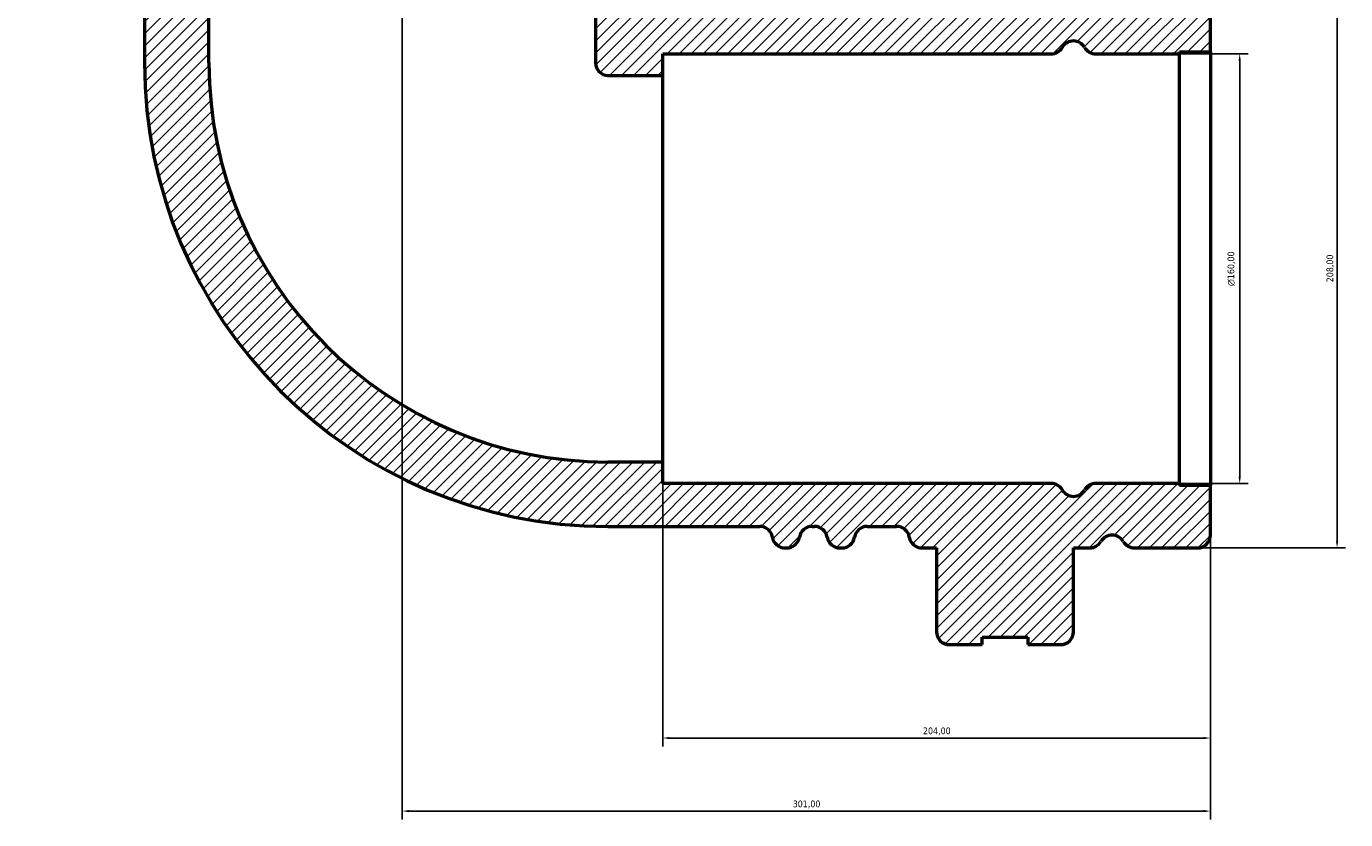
# Model space of a CAD drawing. Header units: millimetres. Extents: x -119 to 1468, y -170 to 1640.
# Tile 8 of 10: x 304 to 795, y 1097 to 1393. Entities that reach past the tile are written whole.
import ezdxf

# ---------------------------------------------------------------- set-up
doc = ezdxf.new("R2010")
doc.units = ezdxf.units.MM
for name, color, linetype, lineweight in [('Dimension (ISO)', 7, 'Continuous', 25), ('Hatch (ISO)', 7, 'Continuous', 18), ('Visible (ISO)', 7, 'Continuous', 50)]:
    doc.layers.add(name, color=color, linetype=linetype, lineweight=lineweight)
doc.styles.add('Note Text (ISO)', font='tahoma.ttf')
doc.dimstyles.new('Default (ISO)', dxfattribs={"dimtxt": 2.5, "dimasz": 2.5, "dimexe": 3.175, "dimexo": 0, "dimgap": 0.762, "dimtad": 1, "dimrnd": 1e-08, "dimzin": 0, "dimtxsty": 'Note Text (ISO)', "dimcen": 0.09, "dimdle": 10, "dimclrd": 256, "dimclre": 256, "dimclrt": 232, "dimazin": 0, "dimtfac": 1.40208, "dimtmove": 0, "dimatfit": 3, "dimfxl": 1, "dimtolj": 1, "dimtzin": 0, "dimlwd": -1, "dimlwe": -1, "dimarcsym": 0})

# ---------------------------------------------------------------- blocks, each defined once
blk = doc.blocks.new('*D7')
at = {"layer": 'Defpoints', "color": 0, "transparency": 16777216}
for p in [(733.48, 1382.33), (733.48, 1222.33), (755.95, 1222.33)]:
    blk.add_point(p, dxfattribs=at)
at = {"layer": 'Dimension (ISO)', "transparency": 16777216}
for p, q in [((733.48, 1382.33), (759.13, 1382.33)), ((755.95, 1379.83), (755.95, 1224.83)), ((733.48, 1222.33), (759.13, 1222.33))]:
    blk.add_line(p, q, dxfattribs=at)
for points in [[(755.54, 1379.83), (756.37, 1379.83), (755.95, 1382.33)], [(755.54, 1224.83), (756.37, 1224.83), (755.95, 1222.33)]]:
    blk.add_solid(points, dxfattribs=at)
at = {"layer": 'Dimension (ISO)', "color": 232, "true_color": 0xca0064, "transparency": 16777216, "insert": (751.43, 1295.84), "char_height": 2.5, "attachment_point": 1, "rotation": 90, "style": 'Note Text (ISO)'}
blk.add_mtext('\\A1;\\fAIGDT|b0|i0;\\H2.5000;\\ln\\fTahoma|b0|i0;\\H2.5000;160,00', dxfattribs=at)
blk = doc.blocks.new('*D8')
at = {"layer": 'Defpoints', "color": 0, "transparency": 16777216}
for p in [(740.23, 1406.33), (740.23, 1198.33), (792.23, 1198.33)]:
    blk.add_point(p, dxfattribs=at)
at = {"layer": 'Dimension (ISO)', "transparency": 16777216}
for p, q in [((740.23, 1406.33), (795.41, 1406.33)), ((792.23, 1403.83), (792.23, 1200.83)), ((740.23, 1198.33), (795.41, 1198.33))]:
    blk.add_line(p, q, dxfattribs=at)
for points in [[(791.81, 1403.83), (792.65, 1403.83), (792.23, 1406.33)], [(791.81, 1200.83), (792.65, 1200.83), (792.23, 1198.33)]]:
    blk.add_solid(points, dxfattribs=at)
at = {"layer": 'Dimension (ISO)', "color": 232, "true_color": 0xca0064, "transparency": 16777216, "insert": (788.29, 1297.28), "char_height": 2.5, "attachment_point": 1, "rotation": 90, "style": 'Note Text (ISO)'}
blk.add_mtext('\\A1;208,00', dxfattribs=at)
blk = doc.blocks.new('*D12')
at = {"layer": 'Defpoints', "color": 0, "transparency": 16777216}
for p in [(541.03, 1230.33), (745.03, 1221.53), (541.03, 1127.53)]:
    blk.add_point(p, dxfattribs=at)
at = {"layer": 'Dimension (ISO)', "transparency": 16777216}
for p, q in [((541.03, 1230.33), (541.03, 1124.36)), ((745.03, 1221.53), (745.03, 1124.36)), ((742.53, 1127.53), (543.53, 1127.53))]:
    blk.add_line(p, q, dxfattribs=at)
for points in [[(543.53, 1127.95), (543.53, 1127.12), (541.03, 1127.53)], [(742.53, 1127.95), (742.53, 1127.12), (745.03, 1127.53)]]:
    blk.add_solid(points, dxfattribs=at)
at = {"layer": 'Dimension (ISO)', "color": 232, "true_color": 0xca0064, "transparency": 16777216, "insert": (637.98, 1131.47), "char_height": 2.5, "attachment_point": 1, "style": 'Note Text (ISO)'}
blk.add_mtext('\\A1;204,00', dxfattribs=at)
blk = doc.blocks.new('*D13')
at = {"layer": 'Defpoints', "color": 0, "transparency": 16777216}
for p in [(444.03, 1603.33), (745.03, 1221.53), (444.03, 1100.33)]:
    blk.add_point(p, dxfattribs=at)
at = {"layer": 'Dimension (ISO)', "transparency": 16777216}
for p, q in [((444.03, 1603.33), (444.03, 1097.16)), ((745.03, 1221.53), (745.03, 1097.16)), ((742.53, 1100.33), (446.53, 1100.33))]:
    blk.add_line(p, q, dxfattribs=at)
for points in [[(446.53, 1100.75), (446.53, 1099.92), (444.03, 1100.33)], [(742.53, 1100.75), (742.53, 1099.92), (745.03, 1100.33)]]:
    blk.add_solid(points, dxfattribs=at)
at = {"layer": 'Dimension (ISO)', "color": 232, "true_color": 0xca0064, "transparency": 16777216, "insert": (589.47, 1104.27), "char_height": 2.5, "attachment_point": 1, "style": 'Note Text (ISO)'}
blk.add_mtext('\\A1;301,00', dxfattribs=at)

msp = doc.modelspace()

# ---------------------------------------------------------------- hatches: boundary and pattern name
at = {"layer": 'Hatch (ISO)'}
h = msp.add_hatch(dxfattribs=at)
h.set_pattern_fill('ANSI31', color=256, scale=25.4, style=0)
h.set_pattern_definition([(45, (0, 0), (-2.245064, 2.245064), [])])
edge = h.paths.add_edge_path()
edge.add_ellipse((689.231, 1167.133), major_axis=(0, -4.8), ratio=1, start_angle=0, end_angle=90)
edge.add_line((694.031, 1167.133), (694.031, 1198.333))
edge.add_line((694.031, 1198.333), (700.117, 1198.333))
edge.add_ellipse((700.117, 1203.133), major_axis=(0, -4.8), ratio=1, start_angle=0, end_angle=60)
edge.add_ellipse((708.431, 1198.333), major_axis=(-4.157, 2.4), ratio=1, start_angle=240, end_angle=360, ccw=False)
edge.add_ellipse((716.745, 1203.133), major_axis=(-4.157, -2.4), ratio=1, start_angle=0, end_angle=60)
edge.add_line((716.745, 1198.333), (740.231, 1198.333))
edge.add_ellipse((740.231, 1203.133), major_axis=(0, -4.8), ratio=1, start_angle=0, end_angle=90)
edge.add_line((745.031, 1203.133), (745.031, 1221.533))
edge.add_line((745.031, 1221.533), (733.481, 1221.533))
edge.add_line((733.481, 1221.533), (733.481, 1222.333))
edge.add_line((733.481, 1222.333), (702.345, 1222.333))
edge.add_ellipse((702.345, 1217.533), major_axis=(0, 4.8), ratio=1, start_angle=0, end_angle=60)
edge.add_ellipse((694.031, 1222.333), major_axis=(4.157, -2.4), ratio=1, start_angle=240, end_angle=360, ccw=False)
edge.add_ellipse((685.717, 1217.533), major_axis=(4.157, 2.4), ratio=1, start_angle=0, end_angle=60)
edge.add_line((685.717, 1222.333), (541.031, 1222.333))
edge.add_line((541.031, 1222.333), (541.031, 1230.333))
edge.add_line((541.031, 1230.333), (520.631, 1230.333))
edge.add_ellipse((520.631, 1378.933), major_axis=(0, -148.6), ratio=1, start_angle=270, end_angle=360, ccw=False)
edge.add_line((372.031, 1378.933), (372.031, 1399.333))
edge.add_line((372.031, 1399.333), (364.031, 1399.333))
edge.add_line((364.031, 1399.333), (364.031, 1544.019))
edge.add_ellipse((359.231, 1544.019), major_axis=(4.8, 0), ratio=1, start_angle=0, end_angle=60)
edge.add_ellipse((364.031, 1552.333), major_axis=(-2.4, -4.157), ratio=1, start_angle=240, end_angle=360, ccw=False)
edge.add_ellipse((359.231, 1560.646), major_axis=(2.4, -4.157), ratio=1, start_angle=0, end_angle=60)
edge.add_line((364.031, 1560.646), (364.031, 1591.783))
edge.add_line((364.031, 1591.783), (363.231, 1591.783))
edge.add_line((363.231, 1591.783), (363.231, 1603.333))
edge.add_line((363.231, 1603.333), (344.831, 1603.333))
edge.add_ellipse((344.831, 1598.533), major_axis=(0, 4.8), ratio=1, start_angle=0, end_angle=90)
edge.add_line((340.031, 1598.533), (340.031, 1575.046))
edge.add_ellipse((344.831, 1575.046), major_axis=(-4.8, 0), ratio=1, start_angle=0, end_angle=60)
edge.add_ellipse((340.031, 1566.733), major_axis=(2.4, 4.157), ratio=1, start_angle=240, end_angle=360, ccw=False)
edge.add_ellipse((344.831, 1558.419), major_axis=(-2.4, 4.157), ratio=1, start_angle=0, end_angle=60)
edge.add_line((340.031, 1558.419), (340.031, 1552.333))
edge.add_line((340.031, 1552.333), (308.831, 1552.333))
edge.add_ellipse((308.831, 1547.533), major_axis=(0, 4.8), ratio=1, start_angle=0, end_angle=90)
edge.add_line((304.031, 1547.533), (304.031, 1535.333))
edge.add_line((304.031, 1535.333), (306.831, 1535.333))
edge.add_line((306.831, 1535.333), (306.831, 1518.333))
edge.add_line((306.831, 1518.333), (304.031, 1518.333))
edge.add_line((304.031, 1518.333), (304.031, 1506.133))
edge.add_ellipse((308.831, 1506.133), major_axis=(-4.8, 0), ratio=1, start_angle=0, end_angle=90)
edge.add_line((308.831, 1501.333), (340.031, 1501.333))
edge.add_line((340.031, 1501.333), (340.031, 1495.933))
edge.add_ellipse((344.831, 1495.933), major_axis=(-4.8, 0), ratio=1, start_angle=0, end_angle=80.40593)
edge.add_ellipse((343.231, 1486.467), major_axis=(0.8, 4.733), ratio=1, start_angle=279.59407, end_angle=360, ccw=False)
edge.add_line((348.031, 1486.467), (348.031, 1475.533))
edge.add_ellipse((343.231, 1475.533), major_axis=(4.8, 0), ratio=1, start_angle=279.59407, end_angle=360, ccw=False)
edge.add_ellipse((344.831, 1466.067), major_axis=(-0.8, 4.733), ratio=1, start_angle=0, end_angle=80.40593)
edge.add_line((340.031, 1466.067), (340.031, 1465.333))
edge.add_ellipse((344.831, 1465.333), major_axis=(-4.8, 0), ratio=1, start_angle=0, end_angle=80.40593)
edge.add_ellipse((343.231, 1455.867), major_axis=(0.8, 4.733), ratio=1, start_angle=279.59407, end_angle=360, ccw=False)
edge.add_line((348.031, 1455.867), (348.031, 1454.998))
edge.add_ellipse((343.231, 1454.998), major_axis=(4.8, 0), ratio=1, start_angle=279.59407, end_angle=360, ccw=False)
edge.add_ellipse((344.831, 1445.533), major_axis=(-0.8, 4.733), ratio=1, start_angle=0, end_angle=80.40593)
edge.add_line((340.031, 1445.533), (340.031, 1444.933))
edge.add_ellipse((344.831, 1444.933), major_axis=(-4.8, 0), ratio=1, start_angle=0, end_angle=80.40593)
edge.add_ellipse((343.231, 1435.467), major_axis=(0.8, 4.733), ratio=1, start_angle=279.59407, end_angle=360, ccw=False)
edge.add_line((348.031, 1435.467), (348.031, 1378.933))
edge.add_ellipse((520.631, 1378.933), major_axis=(-172.6, 0), ratio=1, start_angle=0, end_angle=90)
edge.add_line((520.631, 1206.333), (577.165, 1206.333))
edge.add_ellipse((577.165, 1201.533), major_axis=(0, 4.8), ratio=1, start_angle=279.59407, end_angle=360, ccw=False)
edge.add_ellipse((586.631, 1203.133), major_axis=(-4.733, -0.8), ratio=1, start_angle=0, end_angle=80.40593)
edge.add_line((586.631, 1198.333), (587.231, 1198.333))
edge.add_ellipse((587.231, 1203.133), major_axis=(0, -4.8), ratio=1, start_angle=0, end_angle=80.40593)
edge.add_ellipse((596.697, 1201.533), major_axis=(-4.733, 0.8), ratio=1, start_angle=279.59407, end_angle=360, ccw=False)
edge.add_line((596.697, 1206.333), (597.565, 1206.333))
edge.add_ellipse((597.565, 1201.533), major_axis=(0, 4.8), ratio=1, start_angle=279.59407, end_angle=360, ccw=False)
edge.add_ellipse((607.031, 1203.133), major_axis=(-4.733, -0.8), ratio=1, start_angle=0, end_angle=80.40593)
edge.add_line((607.031, 1198.333), (607.765, 1198.333))
edge.add_ellipse((607.765, 1203.133), major_axis=(0, -4.8), ratio=1, start_angle=0, end_angle=80.40593)
edge.add_ellipse((617.231, 1201.533), major_axis=(-4.733, 0.8), ratio=1, start_angle=279.59407, end_angle=360, ccw=False)
edge.add_line((617.231, 1206.333), (628.165, 1206.333))
edge.add_ellipse((628.165, 1201.533), major_axis=(0, 4.8), ratio=1, start_angle=279.59407, end_angle=360, ccw=False)
edge.add_ellipse((637.631, 1203.133), major_axis=(-4.733, -0.8), ratio=1, start_angle=0, end_angle=80.40593)
edge.add_line((637.631, 1198.333), (643.031, 1198.333))
edge.add_line((643.031, 1198.333), (643.031, 1167.133))
edge.add_ellipse((647.831, 1167.133), major_axis=(-4.8, 0), ratio=1, start_angle=0, end_angle=90)
edge.add_line((647.831, 1162.333), (660.031, 1162.333))
edge.add_line((660.031, 1162.333), (660.031, 1165.133))
edge.add_line((660.031, 1165.133), (677.031, 1165.133))
edge.add_line((677.031, 1165.133), (677.031, 1162.333))
edge.add_line((677.031, 1162.333), (689.231, 1162.333))
edge = h.paths.add_edge_path()
edge.add_ellipse((689.231, 1437.533), major_axis=(4.8, 0), ratio=1, start_angle=0, end_angle=90)
edge.add_line((689.231, 1442.333), (677.031, 1442.333))
edge.add_line((677.031, 1442.333), (677.031, 1439.533))
edge.add_line((677.031, 1439.533), (660.031, 1439.533))
edge.add_line((660.031, 1439.533), (660.031, 1442.333))
edge.add_line((660.031, 1442.333), (647.831, 1442.333))
edge.add_ellipse((647.831, 1437.533), major_axis=(0, 4.8), ratio=1, start_angle=0, end_angle=90)
edge.add_line((643.031, 1437.533), (643.031, 1406.333))
edge.add_line((643.031, 1406.333), (637.631, 1406.333))
edge.add_ellipse((637.631, 1401.533), major_axis=(0, 4.8), ratio=1, start_angle=0, end_angle=80.40593)
edge.add_ellipse((628.165, 1403.133), major_axis=(4.733, -0.8), ratio=1, start_angle=279.59407, end_angle=360, ccw=False)
edge.add_line((628.165, 1398.333), (617.231, 1398.333))
edge.add_ellipse((617.231, 1403.133), major_axis=(0, -4.8), ratio=1, start_angle=279.59407, end_angle=360, ccw=False)
edge.add_ellipse((607.765, 1401.533), major_axis=(4.733, 0.8), ratio=1, start_angle=0, end_angle=80.40593)
edge.add_line((607.765, 1406.333), (607.031, 1406.333))
edge.add_ellipse((607.031, 1401.533), major_axis=(0, 4.8), ratio=1, start_angle=0, end_angle=80.40593)
edge.add_ellipse((597.565, 1403.133), major_axis=(4.733, -0.8), ratio=1, start_angle=279.59407, end_angle=360, ccw=False)
edge.add_line((597.565, 1398.333), (596.697, 1398.333))
edge.add_ellipse((596.697, 1403.133), major_axis=(0, -4.8), ratio=1, start_angle=279.59407, end_angle=360, ccw=False)
edge.add_ellipse((587.231, 1401.533), major_axis=(4.733, 0.8), ratio=1, start_angle=0, end_angle=80.40593)
edge.add_line((587.231, 1406.333), (586.631, 1406.333))
edge.add_ellipse((586.631, 1401.533), major_axis=(0, 4.8), ratio=1, start_angle=0, end_angle=80.40593)
edge.add_ellipse((577.165, 1403.133), major_axis=(4.733, -0.8), ratio=1, start_angle=279.59407, end_angle=360, ccw=False)
edge.add_line((577.165, 1398.333), (545.031, 1398.333))
edge.add_spline(control_points=[(545.031, 1398.333), (544.695, 1398.333), (544.361, 1398.366), (543.703, 1398.501), (543.381, 1398.601), (542.473, 1398.987), (541.93, 1399.357), (541.015, 1400.284), (540.653, 1400.832), (540.158, 1402.037), (540.031, 1402.682), (540.031, 1403.333)], knot_values=[-0.7874071, -0.7874071, -0.7874071, -0.7874071, -0.6866869, -0.6866869, -0.5859667, -0.5859667, -0.3906445, -0.3906445, -0.1953222, -0.1953222, 0, 0, 0, 0], degree=3, periodic=0)
edge.add_line((540.031, 1403.333), (540.031, 1435.467))
edge.add_ellipse((544.831, 1435.467), major_axis=(-4.8, 0), ratio=1, start_angle=279.59407, end_angle=360, ccw=False)
edge.add_ellipse((543.231, 1444.933), major_axis=(0.8, -4.733), ratio=1, start_angle=0, end_angle=80.40593)
edge.add_line((548.031, 1444.933), (548.031, 1445.533))
edge.add_ellipse((543.231, 1445.533), major_axis=(4.8, 0), ratio=1, start_angle=0, end_angle=80.40593)
edge.add_ellipse((544.831, 1454.998), major_axis=(-0.8, -4.733), ratio=1, start_angle=279.59407, end_angle=360, ccw=False)
edge.add_line((540.031, 1454.998), (540.031, 1455.867))
edge.add_ellipse((544.831, 1455.867), major_axis=(-4.8, 0), ratio=1, start_angle=279.59407, end_angle=360, ccw=False)
edge.add_ellipse((543.231, 1465.333), major_axis=(0.8, -4.733), ratio=1, start_angle=0, end_angle=80.40593)
edge.add_line((548.031, 1465.333), (548.031, 1466.067))
edge.add_ellipse((543.231, 1466.067), major_axis=(4.8, 0), ratio=1, start_angle=0, end_angle=80.40593)
edge.add_ellipse((544.831, 1475.533), major_axis=(-0.8, -4.733), ratio=1, start_angle=279.59407, end_angle=360, ccw=False)
edge.add_line((540.031, 1475.533), (540.031, 1486.467))
edge.add_ellipse((544.831, 1486.467), major_axis=(-4.8, 0), ratio=1, start_angle=279.59407, end_angle=360, ccw=False)
edge.add_ellipse((543.231, 1495.933), major_axis=(0.8, -4.733), ratio=1, start_angle=0, end_angle=80.40593)
edge.add_line((548.031, 1495.933), (548.031, 1501.333))
edge.add_line((548.031, 1501.333), (579.231, 1501.333))
edge.add_ellipse((579.231, 1506.133), major_axis=(0, -4.8), ratio=1, start_angle=0, end_angle=90)
edge.add_line((584.031, 1506.133), (584.031, 1518.333))
edge.add_line((584.031, 1518.333), (581.231, 1518.333))
edge.add_line((581.231, 1518.333), (581.231, 1535.333))
edge.add_line((581.231, 1535.333), (584.031, 1535.333))
edge.add_line((584.031, 1535.333), (584.031, 1547.533))
edge.add_ellipse((579.231, 1547.533), major_axis=(4.8, 0), ratio=1, start_angle=0, end_angle=90)
edge.add_line((579.231, 1552.333), (548.031, 1552.333))
edge.add_line((548.031, 1552.333), (548.031, 1558.419))
edge.add_ellipse((543.231, 1558.419), major_axis=(4.8, 0), ratio=1, start_angle=0, end_angle=60)
edge.add_ellipse((548.031, 1566.733), major_axis=(-2.4, -4.157), ratio=1, start_angle=240, end_angle=360, ccw=False)
edge.add_ellipse((543.231, 1575.046), major_axis=(2.4, -4.157), ratio=1, start_angle=0, end_angle=60)
edge.add_line((548.031, 1575.046), (548.031, 1598.533))
edge.add_ellipse((543.231, 1598.533), major_axis=(4.8, 0), ratio=1, start_angle=0, end_angle=90)
edge.add_line((543.231, 1603.333), (524.831, 1603.333))
edge.add_line((524.831, 1603.333), (524.831, 1591.783))
edge.add_line((524.831, 1591.783), (524.031, 1591.783))
edge.add_line((524.031, 1591.783), (524.031, 1560.646))
edge.add_ellipse((528.831, 1560.646), major_axis=(-4.8, 0), ratio=1, start_angle=0, end_angle=60)
edge.add_ellipse((524.031, 1552.333), major_axis=(2.4, 4.157), ratio=1, start_angle=240, end_angle=360, ccw=False)
edge.add_ellipse((528.831, 1544.019), major_axis=(-2.4, 4.157), ratio=1, start_angle=0, end_angle=60)
edge.add_line((524.031, 1544.019), (524.031, 1399.333))
edge.add_line((524.031, 1399.333), (516.031, 1399.333))
edge.add_line((516.031, 1399.333), (516.031, 1378.933))
edge.add_ellipse((520.631, 1378.933), major_axis=(-4.6, 0), ratio=1, start_angle=0, end_angle=90)
edge.add_line((520.631, 1374.333), (541.031, 1374.333))
edge.add_line((541.031, 1374.333), (541.031, 1382.333))
edge.add_line((541.031, 1382.333), (685.717, 1382.333))
edge.add_ellipse((685.717, 1387.133), major_axis=(0, -4.8), ratio=1, start_angle=0, end_angle=60)
edge.add_ellipse((694.031, 1382.333), major_axis=(-4.157, 2.4), ratio=1, start_angle=240, end_angle=360, ccw=False)
edge.add_ellipse((702.345, 1387.133), major_axis=(-4.157, -2.4), ratio=1, start_angle=0, end_angle=60)
edge.add_line((702.345, 1382.333), (733.481, 1382.333))
edge.add_line((733.481, 1382.333), (733.481, 1383.133))
edge.add_line((733.481, 1383.133), (745.031, 1383.133))
edge.add_line((745.031, 1383.133), (745.031, 1401.533))
edge.add_ellipse((740.231, 1401.533), major_axis=(4.8, 0), ratio=1, start_angle=0, end_angle=90)
edge.add_line((740.231, 1406.333), (716.745, 1406.333))
edge.add_ellipse((716.745, 1401.533), major_axis=(0, 4.8), ratio=1, start_angle=0, end_angle=60)
edge.add_ellipse((708.431, 1406.333), major_axis=(4.157, -2.4), ratio=1, start_angle=240, end_angle=360, ccw=False)
edge.add_ellipse((700.117, 1401.533), major_axis=(4.157, 2.4), ratio=1, start_angle=0, end_angle=60)
edge.add_line((700.117, 1406.333), (694.031, 1406.333))
edge.add_line((694.031, 1406.333), (694.031, 1437.533))

# ---------------------------------------------------------------- linework, layer by layer
at = {"layer": 'Visible (ISO)'}
for p, q in [((348.031, 1435.467), (348.031, 1378.933)), ((745.031, 1383.133), (745.031, 1401.533)), ((372.031, 1378.933), (372.031, 1399.333)), ((516.031, 1399.333), (516.031, 1378.933)), ((541.031, 1374.333), (541.031, 1382.333)), ((541.031, 1382.333), (685.717, 1382.333)), ((702.345, 1382.333), (733.481, 1382.333)), ((733.481, 1382.333), (733.481, 1383.133)), ((733.481, 1383.133), (745.031, 1383.133)), ((733.481, 1222.333), (733.481, 1382.333)), ((745.031, 1383.133), (745.031, 1221.533)), ((520.631, 1374.333), (541.031, 1374.333)), ((541.031, 1230.333), (541.031, 1374.333)), ((541.031, 1230.333), (520.631, 1230.333)), ((541.031, 1222.333), (541.031, 1230.333)), ((685.717, 1222.333), (541.031, 1222.333)), ((733.481, 1222.333), (702.345, 1222.333)), ((733.481, 1221.533), (733.481, 1222.333)), ((745.031, 1221.533), (733.481, 1221.533)), ((745.031, 1203.133), (745.031, 1221.533)), ((520.631, 1206.333), (577.165, 1206.333)), ((596.697, 1206.333), (597.565, 1206.333)), ((617.231, 1206.333), (628.165, 1206.333)), ((586.631, 1198.333), (587.231, 1198.333)), ((607.031, 1198.333), (607.765, 1198.333)), ((637.631, 1198.333), (643.031, 1198.333)), ((643.031, 1198.333), (643.031, 1167.133)), ((694.031, 1167.133), (694.031, 1198.333)), ((694.031, 1198.333), (700.117, 1198.333)), ((716.745, 1198.333), (740.231, 1198.333)), ((660.031, 1162.333), (660.031, 1165.133)), ((660.031, 1165.133), (677.031, 1165.133)), ((677.031, 1165.133), (677.031, 1162.333)), ((647.831, 1162.333), (660.031, 1162.333)), ((677.031, 1162.333), (689.231, 1162.333))]:
    msp.add_line(p, q, dxfattribs=at)
for centre, radius, start, end in [((694.031, 1382.333), 4.8, 30, 150), ((685.717, 1387.133), 4.8, 270, 330), ((702.345, 1387.133), 4.8, 210, 270), ((520.631, 1378.933), 172.6, 180, 270), ((520.631, 1378.933), 148.6, 180, 270), ((520.631, 1378.933), 4.6, 180, 270), ((685.717, 1217.533), 4.8, 30, 90), ((694.031, 1222.333), 4.8, 210, 330), ((702.345, 1217.533), 4.8, 90, 150), ((577.165, 1201.533), 4.8, 9.59407, 90), ((596.697, 1201.533), 4.8, 90, 170.40593), ((597.565, 1201.533), 4.8, 9.59407, 90), ((617.231, 1201.533), 4.8, 90, 170.40593), ((628.165, 1201.533), 4.8, 9.59407, 90), ((586.631, 1203.133), 4.8, 189.59407, 270), ((587.231, 1203.133), 4.8, 270, 350.40593), ((607.031, 1203.133), 4.8, 189.59407, 270), ((607.765, 1203.133), 4.8, 270, 350.40593), ((637.631, 1203.133), 4.8, 189.59407, 270), ((700.117, 1203.133), 4.8, 270, 330), ((708.431, 1198.333), 4.8, 30, 150), ((716.745, 1203.133), 4.8, 210, 270), ((740.231, 1203.133), 4.8, 270, 0), ((647.831, 1167.133), 4.8, 180, 270), ((689.231, 1167.133), 4.8, 270, 0)]:
    msp.add_arc(centre, radius, start, end, dxfattribs=at)

# ---------------------------------------------------------------- dimensions: what is measured, and where the dimension line sits
at = {"layer": 'Dimension (ISO)'}
for base, p1, p2, angle, picture, middle in [((444.031, 1100.333), (745.031, 1221.533), (444.031, 1603.333), 180, '*D13', (594.531, 1100.333)), ((792.231, 1198.333), (740.231, 1406.333), (740.231, 1198.333), 90, '*D8', (792.231, 1302.333))]:
    dim = msp.add_linear_dim(base=base, p1=p1, p2=p2, angle=angle, dimstyle='Default (ISO)', override={"dimdec": 2, "dimtp": 0, "dimtm": 0, "dimtdec": 2, "dimtofl": 0, "dimatfit": 1}, dxfattribs=at)
    dim.commit()
    dim.dimension.update_dxf_attribs({"geometry": picture, "text_midpoint": middle, "dimtype": 160})
dim = msp.add_linear_dim(base=(755.954, 1222.333), p1=(733.481, 1382.333), p2=(733.481, 1222.333), angle=90, text='\\fAIGDT|b0|i0;\\H2.5000;\\ln\\fTahoma|b0|i0;\\H2.5000;<>', dimstyle='Default (ISO)', override={"dimdec": 2, "dimtp": 0, "dimtm": 0, "dimtdec": 2, "dimtofl": 0, "dimatfit": 1}, dxfattribs=at)
dim.commit()
dim.dimension.update_dxf_attribs({"geometry": '*D7', "text_midpoint": (755.954, 1302.333), "dimtype": 160})
dim = msp.add_linear_dim(base=(541.031, 1127.533), p1=(745.031, 1221.533), p2=(541.031, 1230.333), dimstyle='Default (ISO)', override={"dimdec": 2, "dimtp": 0, "dimtm": 0, "dimtdec": 2, "dimtofl": 0, "dimatfit": 1}, dxfattribs=at)
dim.commit()
dim.dimension.update_dxf_attribs({"geometry": '*D12', "text_midpoint": (643.031, 1127.533), "dimtype": 160})

doc.saveas('drawing.dxf')
